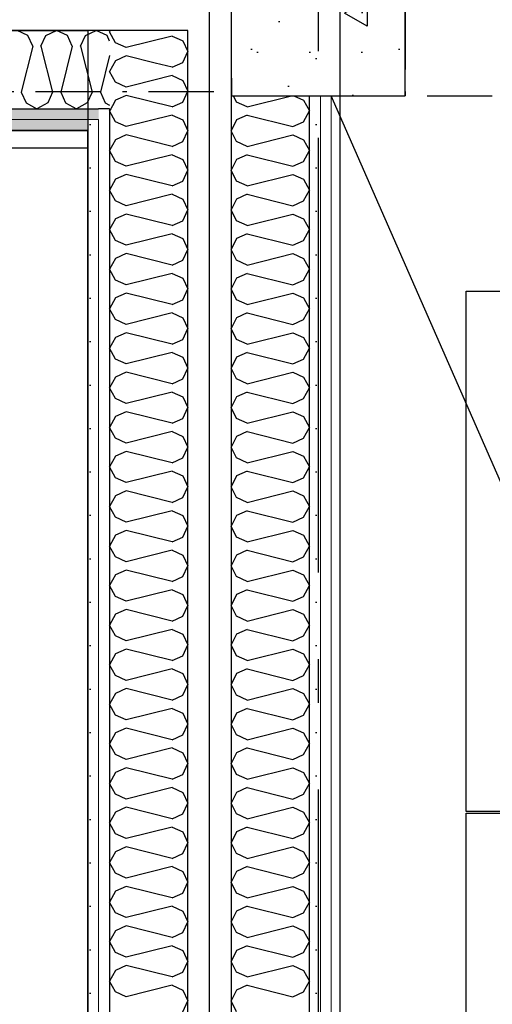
# Model space of a CAD drawing. Header units: millimetres. Extents: x -173281 to 144469, y -85977 to 83288.
# Tile 249 of 256: x -69016 to -68473, y -19763 to -18629. Entities that reach past the tile are written whole.
import ezdxf
from ezdxf.enums import TextEntityAlignment as Align

# ---------------------------------------------------------------- set-up
doc = ezdxf.new("R2010")
doc.units = ezdxf.units.MM
doc.header["$LTSCALE"] = 0.5
doc.header["$MEASUREMENT"] = 0
for name, pattern in [('Akselinje', [1500, 1000, -200, 100, -200]), ('Over snittplan', [260, 150, -50, 10, -50]), ('PLINE', [0])]:
    doc.linetypes.add(name, pattern=pattern)
for name, color, linetype in [('222- Søyler', 7, 'Continuous'), ('222- Søyler  (Skravur)', 7, 'Continuous'), ('242- Ikke-bærende innervegger', 7, 'Continuous'), ('242- Ikke-bærende innervegger (Skravur)', 7, 'Continuous'), ('242- Ikke-bærende innervegger (Skravur)(Nye konstruksjoner)', 7, 'Continuous'), ('242- Ikke-bærende innervegger(Nye konstruksjoner)', 7, 'Continuous'), ('252- Gulv på grunn_ bunnplate', 7, 'Continuous'), ('253- Oppforet gulv_ påstøp(Nye konstruksjoner)', 7, 'Continuous'), ('255- Gulvoverflate(Nye konstruksjoner)', 7, 'Continuous'), ('256- Faste himlinger og overflatebehandling', 7, 'Continuous'), ('256- Faste himlinger og overflatebehandling(Nye konstruksjoner)', 7, 'Continuous'), ('257- Systemhimlinger(Nye konstruksjoner)', 7, 'Continuous'), ('27-- Fast inventar(Nye konstruksjoner)', 7, 'Continuous'), ('82-- Modullinjer', 7, 'Continuous'), ('862- M___Nettoareal(Nye konstruksjoner)', 7, 'Continuous'), ('862- M___Nettoareal(Polylinje)(Nye konstruksjoner)', 7, 'Continuous'), ('862- M___Nettoareal(Tekst)(Nye konstruksjoner)', 7, 'Continuous')]:
    doc.layers.add(name, color=color, linetype=linetype)
doc.layers.add('236- Innvendig kledning og overflate', color=7, linetype='Continuous', lineweight=0)
doc.layers.add('236- Innvendig kledning og overflate(Nye konstruksjoner)', color=7, linetype='Continuous', lineweight=0)
doc.styles.add('GENERATED_STYLE_1', font='arial.ttf')
doc.styles.add('GENERATED_STYLE_2', font='arial.ttf')
doc.linetypes.add('Lydfuge betonggolv', pattern='A,0,[5,A-2607.111 Plan 1. etasje1.Shx,S=3.968254,R=0,X=0,Y=-3.46945e-18],-600,0', length=600)
pattern_1 = [(90, (0, 0), (-86.60254, 0), [0, -50]), (90, (-43.3, 25), (-86.60254, 0), [0, -50])]
pattern_2 = [(270, (0, 0), (86.60254, 0), [0, -50]), (270, (43.3, -25), (86.60254, 0), [0, -50])]
pattern_3 = [(0, (0, 0), (0, 86.60254), [0, -50]), (0, (25, 43.3), (0, 86.60254), [0, -50])]

# ---------------------------------------------------------------- blocks, each defined once
blk = doc.blocks.new('Dans_teater_A-120_6', base_point=(-73175.2, -21455.7))
at = {"layer": '862- M___Nettoareal(Polylinje)(Nye konstruksjoner)', "linetype": 'PLINE', "flags": 128}
blk.add_lwpolyline([(-77605.7, -22311.9), (-77605.7, -25661.9), (-76468.2, -25661.9), (-76468.2, -25666.9), (-68938.2, -25666.9), (-68938.2, -22216.9), (-68938.2, -18756.9), (-77605.7, -18756.9), (-77605.7, -22121.9), (-77668.2, -22121.9), (-77768.2, -22121.9), (-77768.2, -22311.9), (-77668.2, -22311.9)], close=True, dxfattribs=at)
at = {"layer": '862- M___Nettoareal(Tekst)(Nye konstruksjoner)', "style": 'GENERATED_STYLE_1'}
for tag, height, p in [('DUMMY_862', 150, (-73293.1, -20924)), ('ROOM_NAME', 150, (-73293.1, -22021.7)), ('DUMMY_861', 100, (-73450.2, -21621.5)), ('ROOM_NUMBER', 100, (-73450.2, -22010.3)), ('DUMMY_863', 100, (-73057.4, -21987.4))]:
    blk.add_attdef(tag, text='', height=height, rotation=90, dxfattribs=at).set_placement(p, align=Align.TOP_LEFT)
blk = doc.blocks.new('*X239')
at = {"layer": '242- Ikke-bærende innervegger (Skravur)', "linetype": 'PLINE'}
for p, q in [((-68767.3, -18724.2), (-68770.7, -18716.9)), ((-68755.1, -18729.7), (-68703.8, -18716.9)), ((-68701.4, -18716.9), (-68690.1, -18722.1)), ((-68690.1, -18722.1), (-68683.2, -18734.5)), ((-68755.1, -18729.7), (-68767.3, -18724.2)), ((-68690.1, -18747), (-68683.2, -18734.5)), ((-68767.3, -18744.8), (-68773.2, -18757.3)), ((-68755.1, -18739.3), (-68767.3, -18744.8)), ((-68755.1, -18739.3), (-68702.3, -18752.5)), ((-68702.3, -18752.5), (-68690.1, -18747)), ((-68767.3, -18769.7), (-68773.2, -18757.3)), ((-68755.1, -18775.3), (-68702.3, -18762.1)), ((-68702.3, -18762.1), (-68690.1, -18767.6)), ((-68690.1, -18767.6), (-68683.2, -18780)), ((-68755.1, -18775.3), (-68767.3, -18769.7)), ((-68767.3, -18790.4), (-68773.2, -18802.8)), ((-68755.1, -18784.8), (-68767.3, -18790.4)), ((-68755.1, -18784.8), (-68702.3, -18798)), ((-68690.1, -18792.5), (-68683.2, -18780)), ((-68702.3, -18798), (-68690.1, -18792.5)), ((-68767.3, -18815.2), (-68773.2, -18802.8)), ((-68755.1, -18820.8), (-68702.3, -18807.6)), ((-68702.3, -18807.6), (-68690.1, -18813.1)), ((-68690.1, -18813.1), (-68683.2, -18825.6)), ((-68755.1, -18820.8), (-68767.3, -18815.2)), ((-68767.3, -18835.9), (-68773.2, -18848.3)), ((-68755.1, -18830.4), (-68767.3, -18835.9)), ((-68755.1, -18830.4), (-68702.3, -18843.6)), ((-68690.1, -18838), (-68683.2, -18825.6)), ((-68702.3, -18843.6), (-68690.1, -18838)), ((-68767.3, -18860.8), (-68773.2, -18848.3)), ((-68755.1, -18866.3), (-68702.3, -18853.1)), ((-68702.3, -18853.1), (-68690.1, -18858.7)), ((-68690.1, -18858.7), (-68683.2, -18871.1)), ((-68755.1, -18866.3), (-68767.3, -18860.8)), ((-68767.3, -18881.4), (-68773.2, -18893.9)), ((-68755.1, -18875.9), (-68767.3, -18881.4)), ((-68755.1, -18875.9), (-68702.3, -18889.1)), ((-68690.1, -18883.5), (-68683.2, -18871.1)), ((-68702.3, -18889.1), (-68690.1, -18883.5)), ((-68767.3, -18906.3), (-68773.2, -18893.9)), ((-68755.1, -18911.8), (-68702.3, -18898.6)), ((-68702.3, -18898.6), (-68690.1, -18904.2)), ((-68690.1, -18904.2), (-68683.2, -18916.6)), ((-68755.1, -18911.8), (-68767.3, -18906.3)), ((-68767.3, -18927), (-68773.2, -18939.4)), ((-68755.1, -18921.4), (-68767.3, -18927)), ((-68755.1, -18921.4), (-68702.3, -18934.6)), ((-68690.1, -18929.1), (-68683.2, -18916.6)), ((-68702.3, -18934.6), (-68690.1, -18929.1)), ((-68767.3, -18951.8), (-68773.2, -18939.4)), ((-68755.1, -18957.4), (-68702.3, -18944.2)), ((-68702.3, -18944.2), (-68690.1, -18949.7)), ((-68690.1, -18949.7), (-68683.2, -18962.2)), ((-68755.1, -18957.4), (-68767.3, -18951.8)), ((-68767.3, -18972.5), (-68773.2, -18984.9)), ((-68755.1, -18966.9), (-68767.3, -18972.5)), ((-68755.1, -18966.9), (-68702.3, -18980.1)), ((-68690.1, -18974.6), (-68683.2, -18962.2)), ((-68702.3, -18980.1), (-68690.1, -18974.6)), ((-68767.3, -18997.4), (-68773.2, -18984.9)), ((-68755.1, -19002.9), (-68702.3, -18989.7)), ((-68702.3, -18989.7), (-68690.1, -18995.3)), ((-68690.1, -18995.3), (-68683.2, -19007.7)), ((-68755.1, -19002.9), (-68767.3, -18997.4)), ((-68755.1, -19012.5), (-68767.3, -19018)), ((-68755.1, -19012.5), (-68702.3, -19025.7)), ((-68690.1, -19020.1), (-68683.2, -19007.7)), ((-68767.3, -19018), (-68773.2, -19030.4)), ((-68702.3, -19025.7), (-68690.1, -19020.1)), ((-68767.3, -19042.9), (-68773.2, -19030.4)), ((-68755.1, -19048.4), (-68702.3, -19035.2)), ((-68702.3, -19035.2), (-68690.1, -19040.8)), ((-68755.1, -19048.4), (-68767.3, -19042.9)), ((-68690.1, -19040.8), (-68683.2, -19053.2)), ((-68755.1, -19058), (-68767.3, -19063.5)), ((-68755.1, -19058), (-68702.3, -19071.2)), ((-68690.1, -19065.6), (-68683.2, -19053.2)), ((-68767.3, -19063.5), (-68773.2, -19076)), ((-68702.3, -19071.2), (-68690.1, -19065.6)), ((-68767.3, -19088.4), (-68773.2, -19076)), ((-68755.1, -19094), (-68702.3, -19080.8)), ((-68702.3, -19080.8), (-68690.1, -19086.3)), ((-68755.1, -19094), (-68767.3, -19088.4)), ((-68690.1, -19086.3), (-68683.2, -19098.7)), ((-68755.1, -19103.5), (-68767.3, -19109.1)), ((-68755.1, -19103.5), (-68702.3, -19116.7)), ((-68690.1, -19111.2), (-68683.2, -19098.7)), ((-68767.3, -19109.1), (-68773.2, -19121.5)), ((-68702.3, -19116.7), (-68690.1, -19111.2)), ((-68767.3, -19133.9), (-68773.2, -19121.5)), ((-68755.1, -19139.5), (-68702.3, -19126.3)), ((-68702.3, -19126.3), (-68690.1, -19131.8)), ((-68755.1, -19139.5), (-68767.3, -19133.9)), ((-68690.1, -19131.8), (-68683.2, -19144.3)), ((-68755.1, -19149), (-68767.3, -19154.6)), ((-68755.1, -19149), (-68702.3, -19162.2)), ((-68690.1, -19156.7), (-68683.2, -19144.3)), ((-68767.3, -19154.6), (-68773.2, -19167)), ((-68702.3, -19162.2), (-68690.1, -19156.7)), ((-68767.3, -19179.5), (-68773.2, -19167)), ((-68755.1, -19185), (-68702.3, -19171.8)), ((-68702.3, -19171.8), (-68690.1, -19177.4)), ((-68755.1, -19185), (-68767.3, -19179.5)), ((-68690.1, -19177.4), (-68683.2, -19189.8)), ((-68755.1, -19194.6), (-68767.3, -19200.1)), ((-68755.1, -19194.6), (-68702.3, -19207.8)), ((-68690.1, -19202.2), (-68683.2, -19189.8)), ((-68767.3, -19200.1), (-68773.2, -19212.6)), ((-68702.3, -19207.8), (-68690.1, -19202.2)), ((-68767.3, -19225), (-68773.2, -19212.6)), ((-68755.1, -19230.5), (-68702.3, -19217.3)), ((-68702.3, -19217.3), (-68690.1, -19222.9)), ((-68755.1, -19230.5), (-68767.3, -19225)), ((-68690.1, -19222.9), (-68683.2, -19235.3)), ((-68755.1, -19240.1), (-68767.3, -19245.7)), ((-68755.1, -19240.1), (-68702.3, -19253.3)), ((-68690.1, -19247.8), (-68683.2, -19235.3)), ((-68767.3, -19245.7), (-68773.2, -19258.1)), ((-68702.3, -19253.3), (-68690.1, -19247.8)), ((-68767.3, -19270.5), (-68773.2, -19258.1)), ((-68755.1, -19276.1), (-68702.3, -19262.9)), ((-68702.3, -19262.9), (-68690.1, -19268.4)), ((-68755.1, -19276.1), (-68767.3, -19270.5)), ((-68690.1, -19268.4), (-68683.2, -19280.8)), ((-68755.1, -19285.6), (-68767.3, -19291.2)), ((-68755.1, -19285.6), (-68702.3, -19298.8)), ((-68690.1, -19293.3), (-68683.2, -19280.8)), ((-68767.3, -19291.2), (-68773.2, -19303.6)), ((-68702.3, -19298.8), (-68690.1, -19293.3)), ((-68767.3, -19316), (-68773.2, -19303.6)), ((-68755.1, -19321.6), (-68702.3, -19308.4)), ((-68702.3, -19308.4), (-68690.1, -19313.9)), ((-68755.1, -19321.6), (-68767.3, -19316)), ((-68690.1, -19313.9), (-68683.2, -19326.4)), ((-68755.1, -19331.2), (-68767.3, -19336.7)), ((-68755.1, -19331.2), (-68702.3, -19344.4)), ((-68690.1, -19338.8), (-68683.2, -19326.4)), ((-68767.3, -19336.7), (-68773.2, -19349.1)), ((-68702.3, -19344.4), (-68690.1, -19338.8)), ((-68767.3, -19361.6), (-68773.2, -19349.1)), ((-68755.1, -19367.1), (-68702.3, -19353.9)), ((-68702.3, -19353.9), (-68690.1, -19359.5)), ((-68755.1, -19367.1), (-68767.3, -19361.6)), ((-68690.1, -19359.5), (-68683.2, -19371.9)), ((-68755.1, -19376.7), (-68767.3, -19382.2)), ((-68755.1, -19376.7), (-68702.3, -19389.9)), ((-68690.1, -19384.3), (-68683.2, -19371.9)), ((-68767.3, -19382.2), (-68773.2, -19394.7)), ((-68702.3, -19389.9), (-68690.1, -19384.3)), ((-68767.3, -19407.1), (-68773.2, -19394.7)), ((-68755.1, -19412.6), (-68702.3, -19399.4)), ((-68702.3, -19399.4), (-68690.1, -19405)), ((-68755.1, -19412.6), (-68767.3, -19407.1)), ((-68690.1, -19405), (-68683.2, -19417.4)), ((-68755.1, -19422.2), (-68767.3, -19427.8)), ((-68755.1, -19422.2), (-68702.3, -19435.4)), ((-68690.1, -19429.9), (-68683.2, -19417.4)), ((-68767.3, -19427.8), (-68773.2, -19440.2)), ((-68702.3, -19435.4), (-68690.1, -19429.9)), ((-68767.3, -19452.6), (-68773.2, -19440.2)), ((-68755.1, -19458.2), (-68702.3, -19445)), ((-68702.3, -19445), (-68690.1, -19450.5)), ((-68755.1, -19458.2), (-68767.3, -19452.6)), ((-68690.1, -19450.5), (-68683.2, -19463)), ((-68755.1, -19467.7), (-68767.3, -19473.3)), ((-68755.1, -19467.7), (-68702.3, -19480.9)), ((-68690.1, -19475.4), (-68683.2, -19463)), ((-68767.3, -19473.3), (-68773.2, -19485.7)), ((-68702.3, -19480.9), (-68690.1, -19475.4)), ((-68767.3, -19498.2), (-68773.2, -19485.7)), ((-68755.1, -19503.7), (-68702.3, -19490.5)), ((-68702.3, -19490.5), (-68690.1, -19496.1)), ((-68755.1, -19503.7), (-68767.3, -19498.2)), ((-68690.1, -19496.1), (-68683.2, -19508.5)), ((-68755.1, -19513.3), (-68767.3, -19518.8)), ((-68755.1, -19513.3), (-68702.3, -19526.5)), ((-68690.1, -19520.9), (-68683.2, -19508.5)), ((-68767.3, -19518.8), (-68773.2, -19531.2)), ((-68702.3, -19526.5), (-68690.1, -19520.9)), ((-68767.3, -19543.7), (-68773.2, -19531.2)), ((-68755.1, -19549.2), (-68702.3, -19536)), ((-68702.3, -19536), (-68690.1, -19541.6)), ((-68755.1, -19549.2), (-68767.3, -19543.7)), ((-68690.1, -19541.6), (-68683.2, -19554)), ((-68755.1, -19558.8), (-68767.3, -19564.3)), ((-68755.1, -19558.8), (-68702.3, -19572)), ((-68690.1, -19566.4), (-68683.2, -19554)), ((-68767.3, -19564.3), (-68773.2, -19576.8)), ((-68702.3, -19572), (-68690.1, -19566.4)), ((-68767.3, -19589.2), (-68773.2, -19576.8)), ((-68755.1, -19594.8), (-68702.3, -19581.6)), ((-68702.3, -19581.6), (-68690.1, -19587.1)), ((-68755.1, -19594.8), (-68767.3, -19589.2)), ((-68690.1, -19587.1), (-68683.2, -19599.5)), ((-68755.1, -19604.3), (-68767.3, -19609.9)), ((-68755.1, -19604.3), (-68702.3, -19617.5)), ((-68690.1, -19612), (-68683.2, -19599.5)), ((-68767.3, -19609.9), (-68773.2, -19622.3)), ((-68702.3, -19617.5), (-68690.1, -19612)), ((-68767.3, -19634.7), (-68773.2, -19622.3)), ((-68755.1, -19640.3), (-68702.3, -19627.1)), ((-68702.3, -19627.1), (-68690.1, -19632.6)), ((-68755.1, -19640.3), (-68767.3, -19634.7)), ((-68690.1, -19632.6), (-68683.2, -19645.1)), ((-68755.1, -19649.8), (-68767.3, -19655.4)), ((-68755.1, -19649.8), (-68702.3, -19663)), ((-68690.1, -19657.5), (-68683.2, -19645.1)), ((-68767.3, -19655.4), (-68773.2, -19667.8)), ((-68702.3, -19663), (-68690.1, -19657.5)), ((-68767.3, -19680.3), (-68773.2, -19667.8)), ((-68755.1, -19685.8), (-68702.3, -19672.6)), ((-68702.3, -19672.6), (-68690.1, -19678.2)), ((-68755.1, -19685.8), (-68767.3, -19680.3)), ((-68690.1, -19678.2), (-68683.2, -19690.6)), ((-68755.1, -19695.4), (-68767.3, -19700.9)), ((-68755.1, -19695.4), (-68702.3, -19708.6)), ((-68690.1, -19703), (-68683.2, -19690.6)), ((-68767.3, -19700.9), (-68773.2, -19713.4)), ((-68702.3, -19708.6), (-68690.1, -19703)), ((-68767.3, -19725.8), (-68773.2, -19713.4)), ((-68755.1, -19731.3), (-68702.3, -19718.1)), ((-68702.3, -19718.1), (-68690.1, -19723.7)), ((-68755.1, -19731.3), (-68767.3, -19725.8)), ((-68690.1, -19723.7), (-68683.2, -19736.1)), ((-68755.1, -19740.9), (-68767.3, -19746.5)), ((-68755.1, -19740.9), (-68702.3, -19754.1)), ((-68690.1, -19748.6), (-68683.2, -19736.1)), ((-68767.3, -19746.5), (-68773.2, -19758.9)), ((-68702.3, -19754.1), (-68690.1, -19748.6)), ((-68767.3, -19771.3), (-68773.2, -19758.9))]:
    blk.add_line(p, q, dxfattribs=at)
blk = doc.blocks.new('*X246')
at = {"layer": '242- Ikke-bærende innervegger (Skravur)', "linetype": 'PLINE'}
for p, q in [((-68912.3, -18641.9), (-68913.2, -18643.5)), ((-68906.2, -18655.9), (-68913.2, -18643.5)), ((-68841.2, -18648.2), (-68894, -18661.4)), ((-68841.2, -18648.2), (-68833.2, -18651.9)), ((-68894, -18661.4), (-68906.2, -18655.9)), ((-68906.2, -18676.6), (-68913.2, -18689)), ((-68894, -18671), (-68906.2, -18676.6)), ((-68860.6, -18679.4), (-68894, -18671)), ((-68906.2, -18701.4), (-68913.2, -18689)), ((-68894, -18707), (-68906.2, -18701.4)), ((-68886.3, -18705), (-68894, -18707)), ((-68906.2, -18722.1), (-68909.9, -18728.7)), ((-68900.9, -18719.7), (-68906.2, -18722.1))]:
    blk.add_line(p, q, dxfattribs=at)
blk = doc.blocks.new('*X247')
at = {"layer": '242- Ikke-bærende innervegger (Skravur)', "linetype": 'PLINE'}
for p, q in [((-68833.2, -18651.9), (-68829, -18653.8)), ((-68829, -18653.8), (-68823.2, -18666.2)), ((-68829, -18678.7), (-68823.2, -18666.2)), ((-68841.2, -18684.2), (-68860.6, -18679.4)), ((-68841.2, -18684.2), (-68829, -18678.7)), ((-68841.2, -18693.8), (-68886.3, -18705)), ((-68841.2, -18693.8), (-68829, -18699.3)), ((-68829, -18699.3), (-68823.2, -18711.8)), ((-68829, -18724.2), (-68823.2, -18711.8)), ((-68894, -18716.5), (-68900.9, -18719.7)), ((-68841.2, -18729.7), (-68894, -18716.5)), ((-68909.9, -18728.7), (-68911.7, -18731.9)), ((-68841.2, -18729.7), (-68829, -18724.2))]:
    blk.add_line(p, q, dxfattribs=at)
blk = doc.blocks.new('*X248')
at = {"layer": '242- Ikke-bærende innervegger (Skravur)', "linetype": 'PLINE'}
for p, q in [((-68911.7, -18731.9), (-68913.2, -18734.5)), ((-68906.2, -18747), (-68913.2, -18734.5)), ((-68841.2, -18739.3), (-68894, -18752.5)), ((-68841.2, -18739.3), (-68829, -18744.8)), ((-68829, -18744.8), (-68823.2, -18757.3)), ((-68894, -18752.5), (-68906.2, -18747)), ((-68906.2, -18767.6), (-68913.2, -18780)), ((-68894, -18762.1), (-68906.2, -18767.6)), ((-68841.2, -18775.3), (-68894, -18762.1)), ((-68829, -18769.7), (-68823.2, -18757.3)), ((-68841.2, -18775.3), (-68829, -18769.7)), ((-68906.2, -18792.5), (-68913.2, -18780)), ((-68841.2, -18784.8), (-68894, -18798)), ((-68841.2, -18784.8), (-68829, -18790.4)), ((-68829, -18790.4), (-68823.2, -18802.8)), ((-68894, -18798), (-68906.2, -18792.5)), ((-68906.2, -18813.1), (-68913.2, -18825.6)), ((-68894, -18807.6), (-68906.2, -18813.1)), ((-68841.2, -18820.8), (-68894, -18807.6)), ((-68829, -18815.2), (-68823.2, -18802.8)), ((-68841.2, -18820.8), (-68829, -18815.2)), ((-68906.2, -18838), (-68913.2, -18825.6)), ((-68841.2, -18830.4), (-68894, -18843.6)), ((-68841.2, -18830.4), (-68829, -18835.9)), ((-68829, -18835.9), (-68823.2, -18848.3)), ((-68894, -18843.6), (-68906.2, -18838)), ((-68906.2, -18858.7), (-68913.2, -18871.1)), ((-68894, -18853.1), (-68906.2, -18858.7)), ((-68841.2, -18866.3), (-68894, -18853.1)), ((-68829, -18860.8), (-68823.2, -18848.3)), ((-68841.2, -18866.3), (-68829, -18860.8)), ((-68906.2, -18883.5), (-68913.2, -18871.1)), ((-68841.2, -18875.9), (-68894, -18889.1)), ((-68841.2, -18875.9), (-68829, -18881.4)), ((-68829, -18881.4), (-68823.2, -18893.9)), ((-68894, -18889.1), (-68906.2, -18883.5)), ((-68906.2, -18904.2), (-68913.2, -18916.6)), ((-68894, -18898.6), (-68906.2, -18904.2)), ((-68841.2, -18911.8), (-68894, -18898.6)), ((-68829, -18906.3), (-68823.2, -18893.9)), ((-68841.2, -18911.8), (-68829, -18906.3)), ((-68906.2, -18929.1), (-68913.2, -18916.6)), ((-68841.2, -18921.4), (-68894, -18934.6)), ((-68841.2, -18921.4), (-68829, -18927)), ((-68829, -18927), (-68823.2, -18939.4)), ((-68894, -18934.6), (-68906.2, -18929.1)), ((-68906.2, -18949.7), (-68913.2, -18962.2)), ((-68894, -18944.2), (-68906.2, -18949.7)), ((-68841.2, -18957.4), (-68894, -18944.2)), ((-68829, -18951.8), (-68823.2, -18939.4)), ((-68841.2, -18957.4), (-68829, -18951.8)), ((-68906.2, -18974.6), (-68913.2, -18962.2)), ((-68841.2, -18966.9), (-68894, -18980.1)), ((-68841.2, -18966.9), (-68829, -18972.5)), ((-68829, -18972.5), (-68823.2, -18984.9)), ((-68894, -18980.1), (-68906.2, -18974.6)), ((-68906.2, -18995.3), (-68913.2, -19007.7)), ((-68894, -18989.7), (-68906.2, -18995.3)), ((-68841.2, -19002.9), (-68894, -18989.7)), ((-68829, -18997.4), (-68823.2, -18984.9)), ((-68841.2, -19002.9), (-68829, -18997.4)), ((-68906.2, -19020.1), (-68913.2, -19007.7)), ((-68841.2, -19012.5), (-68894, -19025.7)), ((-68841.2, -19012.5), (-68829, -19018)), ((-68894, -19025.7), (-68906.2, -19020.1)), ((-68829, -19018), (-68823.2, -19030.4)), ((-68894, -19035.2), (-68906.2, -19040.8)), ((-68841.2, -19048.4), (-68894, -19035.2)), ((-68829, -19042.9), (-68823.2, -19030.4)), ((-68906.2, -19040.8), (-68913.2, -19053.2)), ((-68841.2, -19048.4), (-68829, -19042.9)), ((-68906.2, -19065.6), (-68913.2, -19053.2)), ((-68841.2, -19058), (-68894, -19071.2)), ((-68841.2, -19058), (-68829, -19063.5)), ((-68894, -19071.2), (-68906.2, -19065.6)), ((-68829, -19063.5), (-68823.2, -19076)), ((-68894, -19080.8), (-68906.2, -19086.3)), ((-68841.2, -19094), (-68894, -19080.8)), ((-68829, -19088.4), (-68823.2, -19076)), ((-68906.2, -19086.3), (-68913.2, -19098.7)), ((-68841.2, -19094), (-68829, -19088.4)), ((-68906.2, -19111.2), (-68913.2, -19098.7)), ((-68841.2, -19103.5), (-68894, -19116.7)), ((-68841.2, -19103.5), (-68829, -19109.1)), ((-68894, -19116.7), (-68906.2, -19111.2)), ((-68829, -19109.1), (-68823.2, -19121.5)), ((-68894, -19126.3), (-68906.2, -19131.8)), ((-68841.2, -19139.5), (-68894, -19126.3)), ((-68829, -19133.9), (-68823.2, -19121.5)), ((-68906.2, -19131.8), (-68913.2, -19144.3)), ((-68841.2, -19139.5), (-68829, -19133.9)), ((-68906.2, -19156.7), (-68913.2, -19144.3)), ((-68841.2, -19149), (-68894, -19162.2)), ((-68841.2, -19149), (-68829, -19154.6)), ((-68894, -19162.2), (-68906.2, -19156.7)), ((-68829, -19154.6), (-68823.2, -19167)), ((-68894, -19171.8), (-68906.2, -19177.4)), ((-68841.2, -19185), (-68894, -19171.8)), ((-68829, -19179.5), (-68823.2, -19167)), ((-68906.2, -19177.4), (-68913.2, -19189.8)), ((-68841.2, -19185), (-68829, -19179.5)), ((-68906.2, -19202.2), (-68913.2, -19189.8)), ((-68841.2, -19194.6), (-68894, -19207.8)), ((-68841.2, -19194.6), (-68829, -19200.1)), ((-68894, -19207.8), (-68906.2, -19202.2)), ((-68829, -19200.1), (-68823.2, -19212.6)), ((-68894, -19217.3), (-68906.2, -19222.9)), ((-68841.2, -19230.5), (-68894, -19217.3)), ((-68829, -19225), (-68823.2, -19212.6)), ((-68906.2, -19222.9), (-68913.2, -19235.3)), ((-68841.2, -19230.5), (-68829, -19225)), ((-68906.2, -19247.8), (-68913.2, -19235.3)), ((-68841.2, -19240.1), (-68894, -19253.3)), ((-68841.2, -19240.1), (-68829, -19245.7)), ((-68894, -19253.3), (-68906.2, -19247.8)), ((-68829, -19245.7), (-68823.2, -19258.1)), ((-68894, -19262.9), (-68906.2, -19268.4)), ((-68841.2, -19276.1), (-68894, -19262.9)), ((-68829, -19270.5), (-68823.2, -19258.1)), ((-68906.2, -19268.4), (-68913.2, -19280.8)), ((-68841.2, -19276.1), (-68829, -19270.5)), ((-68906.2, -19293.3), (-68913.2, -19280.8)), ((-68841.2, -19285.6), (-68894, -19298.8)), ((-68841.2, -19285.6), (-68829, -19291.2)), ((-68894, -19298.8), (-68906.2, -19293.3)), ((-68829, -19291.2), (-68823.2, -19303.6)), ((-68894, -19308.4), (-68906.2, -19313.9)), ((-68841.2, -19321.6), (-68894, -19308.4)), ((-68829, -19316), (-68823.2, -19303.6)), ((-68906.2, -19313.9), (-68913.2, -19326.4)), ((-68841.2, -19321.6), (-68829, -19316)), ((-68906.2, -19338.8), (-68913.2, -19326.4)), ((-68841.2, -19331.2), (-68894, -19344.4)), ((-68841.2, -19331.2), (-68829, -19336.7)), ((-68894, -19344.4), (-68906.2, -19338.8)), ((-68829, -19336.7), (-68823.2, -19349.1)), ((-68894, -19353.9), (-68906.2, -19359.5)), ((-68841.2, -19367.1), (-68894, -19353.9)), ((-68829, -19361.6), (-68823.2, -19349.1)), ((-68906.2, -19359.5), (-68913.2, -19371.9)), ((-68841.2, -19367.1), (-68829, -19361.6)), ((-68906.2, -19384.3), (-68913.2, -19371.9)), ((-68841.2, -19376.7), (-68894, -19389.9)), ((-68841.2, -19376.7), (-68829, -19382.2)), ((-68894, -19389.9), (-68906.2, -19384.3)), ((-68829, -19382.2), (-68823.2, -19394.7)), ((-68894, -19399.4), (-68906.2, -19405)), ((-68841.2, -19412.6), (-68894, -19399.4)), ((-68829, -19407.1), (-68823.2, -19394.7)), ((-68906.2, -19405), (-68913.2, -19417.4)), ((-68841.2, -19412.6), (-68829, -19407.1)), ((-68906.2, -19429.9), (-68913.2, -19417.4)), ((-68841.2, -19422.2), (-68894, -19435.4)), ((-68841.2, -19422.2), (-68829, -19427.8)), ((-68894, -19435.4), (-68906.2, -19429.9)), ((-68829, -19427.8), (-68823.2, -19440.2)), ((-68894, -19445), (-68906.2, -19450.5)), ((-68841.2, -19458.2), (-68894, -19445)), ((-68829, -19452.6), (-68823.2, -19440.2)), ((-68906.2, -19450.5), (-68913.2, -19463)), ((-68841.2, -19458.2), (-68829, -19452.6)), ((-68906.2, -19475.4), (-68913.2, -19463)), ((-68841.2, -19467.7), (-68894, -19480.9)), ((-68841.2, -19467.7), (-68829, -19473.3)), ((-68894, -19480.9), (-68906.2, -19475.4)), ((-68829, -19473.3), (-68823.2, -19485.7)), ((-68894, -19490.5), (-68906.2, -19496.1)), ((-68841.2, -19503.7), (-68894, -19490.5)), ((-68829, -19498.2), (-68823.2, -19485.7)), ((-68906.2, -19496.1), (-68913.2, -19508.5)), ((-68841.2, -19503.7), (-68829, -19498.2)), ((-68906.2, -19520.9), (-68913.2, -19508.5)), ((-68841.2, -19513.3), (-68894, -19526.5)), ((-68841.2, -19513.3), (-68829, -19518.8)), ((-68894, -19526.5), (-68906.2, -19520.9)), ((-68829, -19518.8), (-68823.2, -19531.2)), ((-68894, -19536), (-68906.2, -19541.6)), ((-68841.2, -19549.2), (-68894, -19536)), ((-68829, -19543.7), (-68823.2, -19531.2)), ((-68906.2, -19541.6), (-68913.2, -19554)), ((-68841.2, -19549.2), (-68829, -19543.7)), ((-68906.2, -19566.4), (-68913.2, -19554)), ((-68841.2, -19558.8), (-68894, -19572)), ((-68841.2, -19558.8), (-68829, -19564.3)), ((-68894, -19572), (-68906.2, -19566.4)), ((-68829, -19564.3), (-68823.2, -19576.8)), ((-68894, -19581.6), (-68906.2, -19587.1)), ((-68841.2, -19594.8), (-68894, -19581.6)), ((-68829, -19589.2), (-68823.2, -19576.8)), ((-68906.2, -19587.1), (-68913.2, -19599.5)), ((-68841.2, -19594.8), (-68829, -19589.2)), ((-68906.2, -19612), (-68913.2, -19599.5)), ((-68841.2, -19604.3), (-68894, -19617.5)), ((-68841.2, -19604.3), (-68829, -19609.9)), ((-68894, -19617.5), (-68906.2, -19612)), ((-68829, -19609.9), (-68823.2, -19622.3)), ((-68894, -19627.1), (-68906.2, -19632.6)), ((-68841.2, -19640.3), (-68894, -19627.1)), ((-68829, -19634.7), (-68823.2, -19622.3)), ((-68906.2, -19632.6), (-68913.2, -19645.1)), ((-68841.2, -19640.3), (-68829, -19634.7)), ((-68906.2, -19657.5), (-68913.2, -19645.1)), ((-68841.2, -19649.8), (-68894, -19663)), ((-68841.2, -19649.8), (-68829, -19655.4)), ((-68894, -19663), (-68906.2, -19657.5)), ((-68829, -19655.4), (-68823.2, -19667.8)), ((-68894, -19672.6), (-68906.2, -19678.2)), ((-68841.2, -19685.8), (-68894, -19672.6)), ((-68829, -19680.3), (-68823.2, -19667.8)), ((-68906.2, -19678.2), (-68913.2, -19690.6)), ((-68841.2, -19685.8), (-68829, -19680.3)), ((-68906.2, -19703), (-68913.2, -19690.6)), ((-68841.2, -19695.4), (-68894, -19708.6)), ((-68841.2, -19695.4), (-68829, -19700.9)), ((-68894, -19708.6), (-68906.2, -19703)), ((-68829, -19700.9), (-68823.2, -19713.4)), ((-68894, -19718.1), (-68906.2, -19723.7)), ((-68841.2, -19731.3), (-68894, -19718.1)), ((-68829, -19725.8), (-68823.2, -19713.4)), ((-68906.2, -19723.7), (-68913.2, -19736.1)), ((-68841.2, -19731.3), (-68829, -19725.8)), ((-68906.2, -19748.6), (-68913.2, -19736.1)), ((-68841.2, -19740.9), (-68894, -19754.1)), ((-68841.2, -19740.9), (-68829, -19746.5)), ((-68894, -19754.1), (-68906.2, -19748.6)), ((-68829, -19746.5), (-68823.2, -19758.9)), ((-68829, -19771.3), (-68823.2, -19758.9))]:
    blk.add_line(p, q, dxfattribs=at)
blk = doc.blocks.new('*X880')
at = {"layer": '242- Ikke-bærende innervegger (Skravur)(Nye konstruksjoner)', "linetype": 'PLINE'}
for p, q in [((-69007.1, -18647.8), (-69019.5, -18641.9)), ((-68986.4, -18647.8), (-68974, -18641.9)), ((-68961.6, -18647.8), (-68974, -18641.9)), ((-68940.9, -18647.8), (-68928.5, -18641.9)), ((-68916, -18647.8), (-68928.5, -18641.9)), ((-69001.5, -18660), (-69007.1, -18647.8)), ((-68992, -18660), (-68986.4, -18647.8)), ((-68956, -18660), (-68961.6, -18647.8)), ((-68946.4, -18660), (-68940.9, -18647.8)), ((-68913.2, -18654.1), (-68916, -18647.8)), ((-69001.5, -18660), (-69014.7, -18712.8)), ((-68992, -18660), (-68978.8, -18712.8)), ((-68956, -18660), (-68969.2, -18712.8)), ((-68946.4, -18660), (-68933.2, -18712.8)), ((-68913.2, -18670.7), (-68923.7, -18712.8)), ((-69014.7, -18712.8), (-69009.2, -18725)), ((-68978.8, -18712.8), (-68984.3, -18725)), ((-68969.2, -18712.8), (-68963.7, -18725)), ((-68933.2, -18712.8), (-68938.8, -18725)), ((-68923.7, -18712.8), (-68918.1, -18725)), ((-69009.2, -18725), (-68996.8, -18731.9)), ((-68984.3, -18725), (-68996.8, -18731.9)), ((-68963.7, -18725), (-68951.2, -18731.9)), ((-68938.8, -18725), (-68951.2, -18731.9)), ((-68918.1, -18725), (-68913.2, -18727.8))]:
    blk.add_line(p, q, dxfattribs=at)
blk = doc.blocks.new('Standard grid marker[267]', base_point=(-68673.2, 26434.4))
at = {"layer": '82-- Modullinjer', "linetype": 'Akselinje'}
blk.add_line((-68673.2, 26234.4), (-68673.2, -50374.4), dxfattribs=at)
at = {"layer": '82-- Modullinjer', "style": 'GENERATED_STYLE_2'}
for tag, p in [('AC_MarkerText_1_0', (-68800.7, 26644.4)), ('AC_MarkerText_1_1', (-68800.7, -50864.4))]:
    blk.add_attdef(tag, text='', height=175, rotation=90, dxfattribs=at).set_placement(p, align=Align.TOP_CENTER)

msp = doc.modelspace()

# ---------------------------------------------------------------- hatches: boundary and pattern name
at = {"layer": '222- Søyler  (Skravur)', "linetype": 'Continuous'}
h = msp.add_hatch(dxfattribs=at)
h.set_pattern_fill('Betong_strukturell', color=256, style=0, pattern_type=2)
h.set_pattern_definition([(270, (-68773.16, -18516.93), (-311.77, 0), [30, -150]), (270, (-68929.04, -18606.93), (-311.77, 0), [30, -150]), (210, (-68773.16, -18516.93), (-155.9, 270), [30, -150]), (210, (-68773.16, -18696.93), (-155.9, 270), [30, -150]), (150, (-68773.16, -18546.93), (155.9, 270), [30, -150]), (150, (-68773.16, -18726.93), (155.9, 270), [30, -150]), (270, (-68803.16, -18516.93), (-60, 0), [0, -60, 0, -90]), (225, (-68803.16, -18546.93), (-42.426, 42.426), [0, -45, 0, -75])])
h.paths.add_polyline_path([(-68573.2, -18716.9), (-68573.2, -18516.9), (-68773.2, -18516.9), (-68773.2, -18716.9)])
at = {"layer": '242- Ikke-bærende innervegger (Skravur)', "linetype": 'Continuous'}
h = msp.add_hatch(dxfattribs=at)
h.set_pattern_fill('Gips', color=256, style=0, pattern_type=2)
h.set_pattern_definition(pattern_1)
h.paths.add_polyline_path([(-68683.2, -18716.9), (-68683.2, -21566.9), (-68670.7, -21566.9), (-68670.7, -18716.9)])
h = msp.add_hatch(dxfattribs=at)
h.set_pattern_fill('Gips', color=256, style=0, pattern_type=2)
h.set_pattern_definition(pattern_1)
h.paths.add_polyline_path([(-68658.2, -18716.9), (-68670.7, -18716.9), (-68670.7, -21566.9), (-68658.2, -21566.9)])
h = msp.add_hatch(dxfattribs=at)
h.set_pattern_fill('Gips', color=256, style=0, pattern_type=2)
h.set_pattern_definition(pattern_2)
h.paths.add_polyline_path([(-68925.7, -18731.9), (-68925.7, -18744.4), (-68913.2, -18731.9)])
h = msp.add_hatch(dxfattribs=at)
h.set_pattern_fill('Gips', color=256, style=0, pattern_type=2)
h.set_pattern_definition(pattern_2)
h.paths.add_polyline_path([(-68913.2, -18731.9), (-68925.7, -18744.4), (-68913.2, -18744.4)])
h = msp.add_hatch(dxfattribs=at)
h.set_pattern_fill('Gips', color=256, style=0, pattern_type=2)
h.set_pattern_definition(pattern_2)
h.paths.add_polyline_path([(-68925.7, -18744.4), (-68938.2, -18744.4), (-68938.2, -18756.9)])
h = msp.add_hatch(dxfattribs=at)
h.set_pattern_fill('Gips', color=256, style=0, pattern_type=2)
h.set_pattern_definition(pattern_2)
h.paths.add_polyline_path([(-68925.7, -18744.4), (-68938.2, -18756.9), (-68925.7, -18756.9)])
h = msp.add_hatch(dxfattribs=at)
h.set_pattern_fill('Gips', color=256, style=0, pattern_type=2)
h.set_pattern_definition(pattern_2)
h.paths.add_polyline_path([(-68925.7, -21566.9), (-68913.2, -21566.9), (-68913.2, -18744.4), (-68925.7, -18744.4)])
h = msp.add_hatch(dxfattribs=at)
h.set_pattern_fill('Gips', color=256, style=0, pattern_type=2)
h.set_pattern_definition(pattern_2)
h.paths.add_polyline_path([(-68938.2, -18756.9), (-68938.2, -21566.9), (-68925.7, -21566.9), (-68925.7, -18756.9)])
at = {"layer": '242- Ikke-bærende innervegger (Skravur)(Nye konstruksjoner)', "linetype": 'Continuous'}
h = msp.add_hatch(dxfattribs=at)
h.set_pattern_fill('Gips', color=256, style=0, pattern_type=2)
h.set_pattern_definition(pattern_3)
h.paths.add_polyline_path([(-68925.7, -18731.9), (-77619.2, -18731.9), (-77612.5, -18744.4), (-68925.7, -18744.4)])
h = msp.add_hatch(dxfattribs=at)
h.set_pattern_fill('Gips', color=256, style=0, pattern_type=2)
h.set_pattern_definition(pattern_3)
h.paths.add_polyline_path([(-68938.2, -18744.4), (-77612.5, -18744.4), (-77605.7, -18756.9), (-68938.2, -18756.9)])

# ---------------------------------------------------------------- linework, layer by layer
at = {"layer": '222- Søyler', "linetype": 'PLINE', "flags": 128}
msp.add_lwpolyline([(-68573.2, -18716.9), (-68573.2, -18516.9), (-68773.2, -18516.9), (-68773.2, -18716.9)], close=True, dxfattribs=at)
at = {"layer": '236- Innvendig kledning og overflate', "linetype": 'PLINE'}
for p, q in [((-68670.7, -21566.9), (-68670.7, -18716.9)), ((-68925.7, -18744.4), (-68925.7, -21566.9))]:
    msp.add_line(p, q, dxfattribs=at)
at = {"layer": '236- Innvendig kledning og overflate', "linetype": 'PLINE', "flags": 128}
for points in [[(-68658.2, -21566.9), (-68658.2, -18716.9)], [(-68938.2, -18756.9), (-68938.2, -21566.9)]]:
    msp.add_lwpolyline(points, dxfattribs=at)
at = {"layer": '236- Innvendig kledning og overflate(Nye konstruksjoner)', "linetype": 'PLINE'}
msp.add_line((-77612.5, -18744.4), (-68925.7, -18744.4), dxfattribs=at)
at = {"layer": '236- Innvendig kledning og overflate(Nye konstruksjoner)', "linetype": 'PLINE', "flags": 128}
msp.add_lwpolyline([(-77605.7, -18756.9), (-68938.2, -18756.9)], dxfattribs=at)
at = {"layer": '242- Ikke-bærende innervegger', "linetype": 'PLINE'}
for p, q in [((-68683.2, -21566.9), (-68683.2, -18716.9)), ((-68913.2, -18731.9), (-68913.2, -21566.9))]:
    msp.add_line(p, q, dxfattribs=at)
at = {"layer": '242- Ikke-bærende innervegger', "linetype": 'PLINE', "flags": 128}
for points in [[(-68823.2, -18641.9), (-68913.2, -18641.9)], [(-68823.2, -21566.9), (-68823.2, -18641.9)], [(-68773.2, -18716.9), (-68773.2, -21566.9)]]:
    msp.add_lwpolyline(points, dxfattribs=at)
at = {"layer": '242- Ikke-bærende innervegger(Nye konstruksjoner)', "linetype": 'PLINE'}
for p in [(-77619.2, -18731.9), (-68913.2, -18731.9), (-68913.2, -18731.9)]:
    msp.add_line(p, (-68925.7, -18731.9), dxfattribs=at)
at = {"layer": '242- Ikke-bærende innervegger(Nye konstruksjoner)', "linetype": 'PLINE', "flags": 128}
msp.add_lwpolyline([(-68913.2, -18641.9), (-77578.2, -18641.9)], dxfattribs=at)
at = {"layer": '252- Gulv på grunn_ bunnplate', "linetype": 'PLINE', "flags": 128}
for points in [[(-77653.7, -28236.4), (-76468.2, -28236.4), (-76468.2, -25956.9), (-68648.2, -25956.9), (-68648.2, -14971.9), (-68648.2, -14846.9), (-70768.2, -14846.9), (-70768.2, -11941.9), (-75053.7, -11941.9), (-75053.7, 2273.1), (-74818.2, 2273.1), (-74818.2, 4673.1), (-63042.7, 4673.1), (-63042.7, 2373.1), (-61492.7, 2373.1), (-61492.7, -15001.9), (-65023.2, -15001.9), (-65023.2, -14971.9), (-65037.7, -14971.9), (-65037.7, -25831.9), (-61478.2, -25831.9), (-61478.2, -37386.4), (-60337.7, -37386.4), (-60337.7, -41897.4), (-61487.7, -41897.4), (-61487.7, -43697.4), (-63278.2, -43697.4), (-63278.2, -41936.9), (-63428.2, -41936.9), (-63428.2, -43701.9), (-65168.2, -43701.9), (-65168.2, -43797.4), (-71027.7, -43797.4), (-71027.7, -44997.4), (-75013.7, -44997.4), (-75013.7, -43797.4), (-76238.2, -43797.4), (-76238.2, -38801.9), (-77653.7, -38801.9)], [(-77673.2, -18641.9), (-68938.2, -18641.9), (-68938.2, -25666.9), (-76468.2, -25666.9), (-76468.2, -25596.9), (-77673.2, -25596.9)]]:
    msp.add_lwpolyline(points, close=True, dxfattribs=at)
at = {"layer": '253- Oppforet gulv_ påstøp(Nye konstruksjoner)', "linetype": 'PLINE', "flags": 128}
msp.add_lwpolyline([(-77653.7, -18756.9), (-68938.2, -18756.9), (-68938.2, -25666.9), (-77653.7, -25666.9)], close=True, dxfattribs=at)
at = {"layer": '255- Gulvoverflate(Nye konstruksjoner)', "linetype": 'Lydfuge betonggolv'}
msp.add_lwpolyline([(-77578.2, -25806.9), (-68798.2, -25806.9), (-68798.2, -18616.9), (-77578.2, -18616.9)], dxfattribs=at)
at = {"layer": '256- Faste himlinger og overflatebehandling', "linetype": 'Over snittplan'}
msp.add_line((-77578.2, -18711.9), (-68773.2, -18711.9), dxfattribs=at)
at = {"layer": '256- Faste himlinger og overflatebehandling(Nye konstruksjoner)', "linetype": 'PLINE'}
msp.add_line((-67148.2, -22166.9), (-68658.2, -18716.9), dxfattribs=at)
at = {"layer": '256- Faste himlinger og overflatebehandling(Nye konstruksjoner)', "linetype": 'Over snittplan', "flags": 128}
msp.add_lwpolyline([(-67148.2, -17866.9), (-68658.2, -17866.9), (-68658.2, -18466.9), (-68573.2, -18466.9), (-68573.2, -18716.9), (-67148.2, -18716.9)], close=True, dxfattribs=at)
for points in [[(-77605.7, -18756.9), (-68938.2, -18756.9)], [(-68938.2, -18756.9), (-68938.2, -22121.9)]]:
    msp.add_lwpolyline(points, dxfattribs=at)
at = {"layer": '257- Systemhimlinger(Nye konstruksjoner)', "linetype": 'PLINE', "flags": 128}
for points in [[(-68503.2, -18941.9), (-67904.2, -18941.9)], [(-68503.2, -19540.9), (-68503.2, -18941.9)], [(-67904.2, -19540.9), (-68503.2, -19540.9)], [(-68503.2, -19542.9), (-67904.2, -19542.9)], [(-68503.2, -20140.9), (-68503.2, -19542.9)]]:
    msp.add_lwpolyline(points, dxfattribs=at)
at = {"layer": '27-- Fast inventar(Nye konstruksjoner)', "linetype": 'PLINE', "flags": 128}
for points in [[(-68938.2, -18756.9), (-77605.7, -18756.9)], [(-68938.2, -18776.9), (-68938.2, -18756.9)], [(-77605.7, -18776.9), (-68938.2, -18776.9)]]:
    msp.add_lwpolyline(points, dxfattribs=at)

# ---------------------------------------------------------------- block references
at = {"layer": '242- Ikke-bærende innervegger'}
for name in ['*X246', '*X247', '*X239', '*X248']:
    msp.add_blockref(name, (0, 0), dxfattribs=at)
at = {"layer": '242- Ikke-bærende innervegger(Nye konstruksjoner)'}
msp.add_blockref('*X880', (0, 0), dxfattribs=at)
at = {"layer": '82-- Modullinjer', "linetype": 'PLINE'}
msp.add_blockref('Standard grid marker[267]', (-68673.2, 26434.4), dxfattribs=at)
at = {"layer": '862- M___Nettoareal(Nye konstruksjoner)', "linetype": 'Continuous'}
msp.add_blockref('Dans_teater_A-120_6', (-73175.2, -21455.7), dxfattribs=at)

doc.saveas('drawing.dxf')
